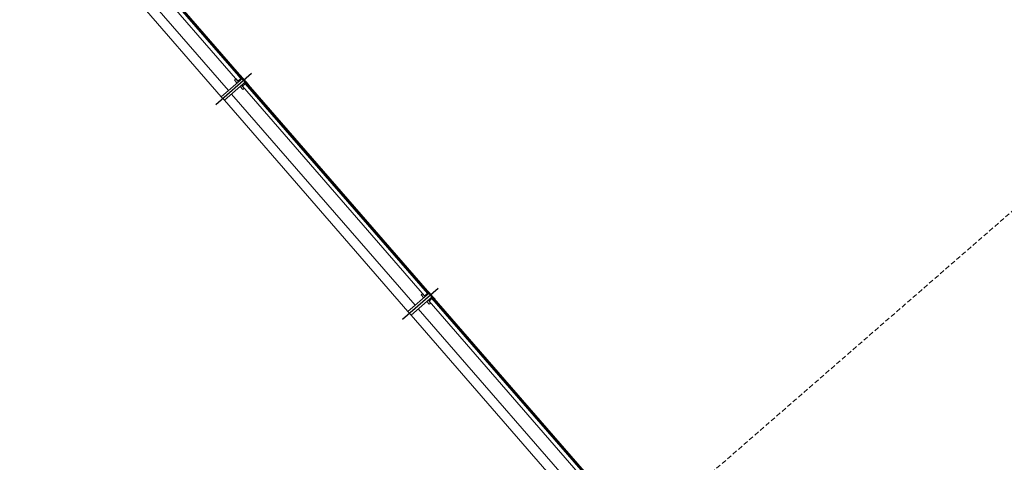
# Model space of a CAD drawing. Header units: millimetres. Extents: x 98667 to 994031, y -2704 to 533009.
# Tile 163 of 256: x 582166 to 587358, y 323708 to 326040. Entities that reach past the tile are written whole.
import ezdxf

# ---------------------------------------------------------------- set-up
doc = ezdxf.new("R2010")
doc.units = ezdxf.units.MM
doc.linetypes.add('AP03000E0$0$DASHEDX2', pattern=[38.1, 25.4, -12.7])
doc.layers.get('Defpoints').update_dxf_attribs({"color": 251})
doc.layers.add('A-GLAZ-PRHT', color=1, linetype='Continuous', lineweight=15)
doc.layers.add('AP03000E0$0$A-BRDG-OVHD', color=2, linetype='AP03000E0$0$DASHEDX2', lineweight=20)

msp = doc.modelspace()

# ---------------------------------------------------------------- linework, layer by layer
at = {"layer": 'A-GLAZ-PRHT', "color": 251}
for p, q in [((586605.9, 321978.1, 0), (578947.3, 330772.1, 0)), ((586583.6, 322003.8, 0), (579396.5, 330271.6, 0)), ((583229, 325634.5, 0), (582261.3, 326747.7, 0)), ((583334.8, 325726.4, 0), (583342.3, 325733, 0)), ((583334.8, 325726.4, 0), (583342.3, 325733, 0)), ((583351.2, 325707.6, 0), (583358.7, 325714.1, 0)), ((584213.2, 324502.5, 0), (583245.4, 325615.7, 0)), ((584318.9, 324594.4, 0), (584326.4, 324600.9, 0)), ((584318.9, 324594.4, 0), (584326.4, 324600.9, 0)), ((584335.3, 324575.6, 0), (584342.8, 324582.1, 0)), ((585197.3, 323370.5, 0), (584229.6, 324483.6, 0))]:
    msp.add_line(p, q, dxfattribs=at)
at = {"layer": 'A-GLAZ-PRHT', "color": 251, "elevation": 0}
for points in [[(582355.8, 326821.9), (582370.9, 326835), (583331.4, 325730.2), (583316.3, 325717), (582355.8, 326821.9)], [(582299, 326780.5), (583266.5, 325667.6)], [(583342.3, 325733), (583329.1, 325748), (583321.6, 325741.5), (583334.7, 325726.4)], [(583245.4, 325615.7), (583229, 325634.5), (583342.3, 325733), (583358.7, 325714.1), (583358.7, 325714.1), (583245.4, 325615.7)], [(583312.1, 325706.7), (583298.9, 325721.8), (583306.5, 325728.4), (583319.6, 325713.3)], [(583328.5, 325687.8), (583341.6, 325672.8), (583349.1, 325679.3), (583336, 325694.4)], [(583340, 325689.9), (583355, 325703), (584315.6, 324598.1), (584300.5, 324585), (583340, 325689.9)], [(583358.7, 325714.1), (583371.8, 325699), (583364.2, 325692.4), (583351.1, 325707.5)], [(583283.2, 325648.5), (584250.7, 324535.6)], [(584229.6, 324483.6), (584213.2, 324502.5), (584326.4, 324600.9), (584342.8, 324582.1), (584342.8, 324582.1), (584229.6, 324483.6)], [(584296.2, 324574.7), (584283.1, 324589.8), (584290.6, 324596.3), (584303.8, 324581.3)], [(584326.4, 324600.9), (584313.3, 324616), (584305.7, 324609.5), (584318.8, 324594.4)], [(584312.6, 324555.8), (584325.7, 324540.7), (584333.3, 324547.3), (584320.2, 324562.4)], [(584324.1, 324557.9), (584339.2, 324571), (585299.7, 323466.1), (585284.6, 323453), (584324.1, 324557.9)], [(584342.8, 324582.1), (584355.9, 324567), (584348.4, 324560.4), (584335.3, 324575.5)], [(584267.3, 324516.5), (585234.8, 323403.6)]]:
    msp.add_lwpolyline(points, dxfattribs=at)
at = {"layer": 'AP03000E0$0$A-BRDG-OVHD', "color": 251}
msp.add_line((588275.1, 325792.9), (585539.1, 323414.6), dxfattribs=at)
at = {"layer": 'Defpoints', "color": 251}
for p, q in [((583388.2, 325756.3, 0), (583199.5, 325592.3, 0)), ((584372.3, 324624.3, 0), (584183.6, 324460.3, 0))]:
    msp.add_line(p, q, dxfattribs=at)

doc.saveas('drawing.dxf')
